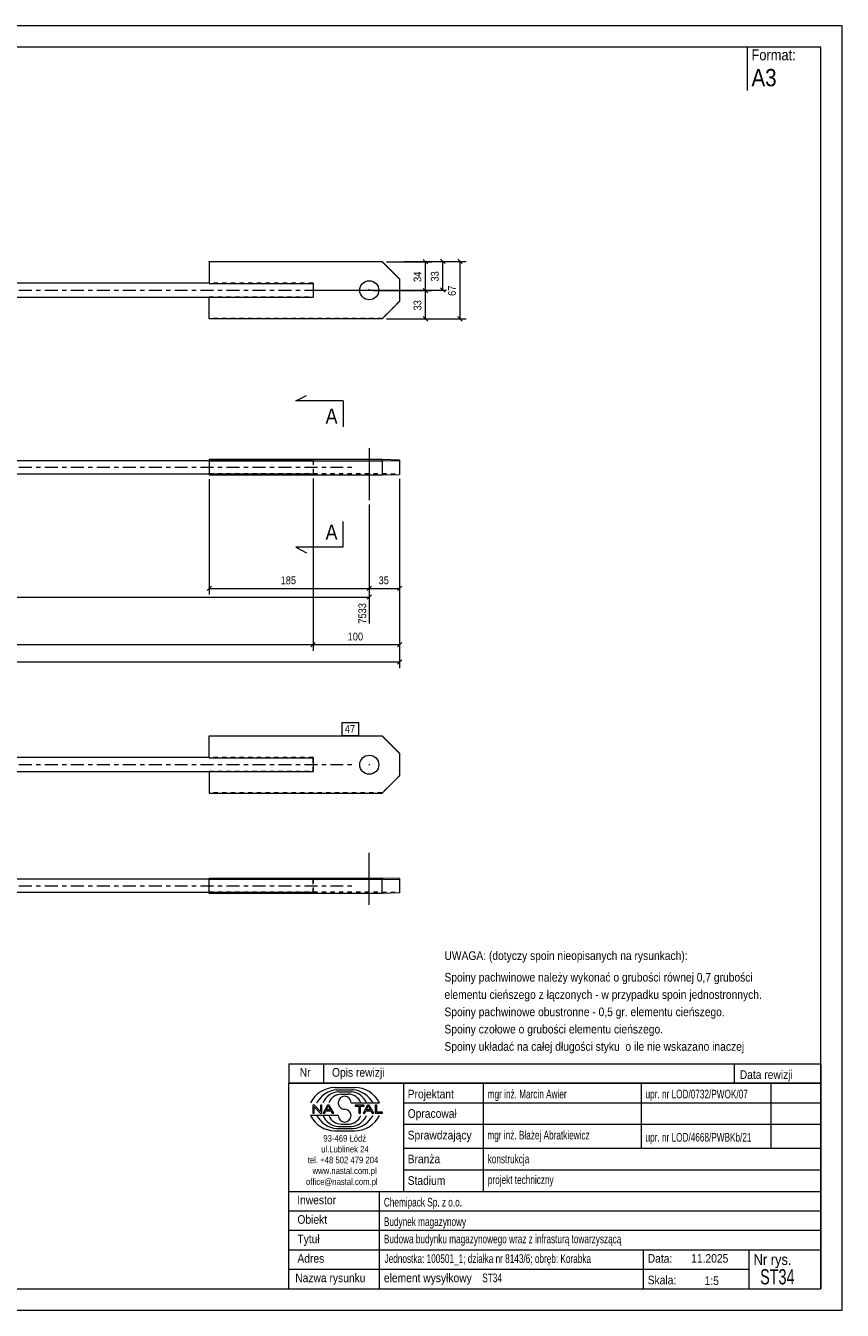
# Model space of a CAD drawing. Header units: millimetres. Extents: x 0 to 420, y 0 to 297.
# Tile 2 of 2: x 231 to 420, y 0 to 297. Entities that reach past the tile are written whole.
import ezdxf

# ---------------------------------------------------------------- set-up
doc = ezdxf.new("R2010")
doc.units = ezdxf.units.MM
for name, pattern in [('XKITLINE00', [0]), ('XKITLINE01', [4, 1, -1, 1, -1]), ('XKITLINE03', [6, 3, -1, 1, -1])]:
    doc.linetypes.add(name, pattern=pattern)
for name, color, linetype, lineweight in [('Arkusz rysunku', 3, 'Continuous', 0), ('Element', 2, 'Continuous', 0), ('Inny typ obiektu', 7, 'Continuous', 0), ('Przekrój', 7, 'Continuous', 0), ('Wymiar', 4, 'Continuous', 0), ('Znak elementu', 2, 'Continuous', 0), ('Śruba', 3, 'Continuous', 0)]:
    doc.layers.add(name, color=color, linetype=linetype, lineweight=lineweight)
doc.styles.add('ARIAL', font='ARIAL.TTF')

msp = doc.modelspace()

# ---------------------------------------------------------------- linework, layer by layer
at = {"layer": 'Arkusz rysunku', "linetype": 'XKITLINE00', "lineweight": 0}
for p, q in [((420, 297), (0, 297)), ((420, 297), (415, 297)), ((420, 0), (420, 297)), ((415, 292), (5, 292)), ((415, 5), (415, 292)), ((5, 5), (415, 5)), ((0, 0), (420, 0))]:
    msp.add_line(p, q, dxfattribs=at)
at = {"layer": 'Element', "linetype": 'XKITLINE00', "lineweight": 0}
for p, q in [((273.62, 242.42), (273.62, 242.5)), ((273.62, 242.5), (313.62, 242.5)), ((273.62, 242.42), (273.62, 237.43)), ((313.62, 242.42), (273.62, 242.42)), ((313.62, 242.5), (317.62, 238.5)), ((313.62, 242.42), (313.62, 242.5)), ((317.62, 238.42), (313.62, 242.42)), ((317.62, 238.5), (317.62, 238.42)), ((317.62, 238.42), (317.62, 233.23)), ((273.62, 237.46), (169.62, 237.46)), ((273.62, 237.43), (297.62, 237.43)), ((297.62, 237.43), (297.62, 234.23)), ((169.62, 234.26), (297.62, 234.26)), ((273.62, 234.23), (273.62, 234.26)), ((273.62, 234.23), (297.62, 234.23)), ((273.62, 229.23), (273.62, 234.23)), ((317.62, 233.23), (313.62, 229.23)), ((313.62, 229.23), (273.62, 229.23)), ((169.62, 196.51), (297.62, 196.51)), ((313.62, 196.67), (273.62, 196.67)), ((273.62, 196.67), (273.62, 196.55)), ((273.62, 196.55), (297.62, 196.55)), ((273.62, 196.55), (273.62, 196.51)), ((297.62, 196.48), (273.62, 196.48)), ((273.62, 196.48), (273.62, 196.36)), ((273.62, 196.36), (313.62, 196.36)), ((273.62, 196.36), (273.62, 193.16)), ((297.62, 196.55), (297.62, 196.48)), ((317.62, 196.58), (313.62, 196.67)), ((313.62, 196.36), (317.62, 196.45)), ((313.62, 196.36), (313.62, 193.16)), ((317.62, 196.45), (317.62, 196.58)), ((317.62, 196.45), (317.62, 193.25)), ((273.62, 193.31), (169.62, 193.31)), ((273.62, 193.16), (313.62, 193.16)), ((313.62, 193.16), (317.62, 193.25)), ((273.62, 127.74), (273.62, 132.81)), ((273.62, 132.81), (313.62, 132.81)), ((313.62, 132.74), (273.62, 132.74)), ((313.62, 132.74), (313.62, 132.81)), ((313.62, 132.81), (317.62, 128.82)), ((317.62, 128.74), (313.62, 132.74)), ((273.62, 127.78), (169.62, 127.78)), ((273.62, 127.74), (297.62, 127.74)), ((297.62, 127.74), (297.62, 124.54)), ((317.62, 128.82), (317.62, 123.54)), ((169.62, 124.58), (297.62, 124.58)), ((273.62, 124.58), (273.62, 119.54)), ((273.62, 124.54), (297.62, 124.54)), ((313.62, 119.54), (317.62, 123.54)), ((273.62, 119.54), (313.62, 119.54)), ((169.62, 99.76), (297.62, 99.76)), ((273.62, 99.92), (273.62, 99.8)), ((273.62, 99.92), (313.62, 99.92)), ((273.62, 99.76), (273.62, 99.8)), ((273.62, 99.8), (297.62, 99.8)), ((273.62, 96.4), (273.62, 99.72)), ((297.62, 99.72), (273.62, 99.72)), ((313.62, 99.6), (273.62, 99.6)), ((297.62, 99.8), (297.62, 99.72)), ((317.62, 99.82), (313.62, 99.92)), ((313.62, 99.6), (317.62, 99.7)), ((313.62, 96.4), (313.62, 99.6)), ((317.62, 99.82), (317.62, 96.5)), ((273.62, 96.56), (169.62, 96.56)), ((313.62, 96.4), (273.62, 96.4)), ((317.62, 96.5), (313.62, 96.4))]:
    msp.add_line(p, q, dxfattribs=at)
at = {"layer": 'Element', "linetype": 'XKITLINE01', "lineweight": 0}
for p, q in [((317.62, 238.5), (317.62, 238.5)), ((297.62, 237.5), (273.62, 237.5)), ((297.62, 237.46), (273.62, 237.46)), ((297.62, 237.43), (297.62, 237.5)), ((297.62, 237.46), (297.62, 234.26)), ((273.62, 234.3), (297.62, 234.3)), ((273.62, 234.3), (273.62, 234.26)), ((273.62, 234.26), (273.62, 234.3)), ((317.62, 233.3), (313.62, 229.3)), ((313.62, 229.3), (273.62, 229.3)), ((313.62, 229.23), (313.62, 229.3)), ((273.62, 196.67), (273.62, 196.55)), ((273.62, 196.51), (273.62, 196.36)), ((297.62, 196.55), (297.62, 193.28)), ((297.62, 196.51), (297.62, 193.31)), ((313.62, 196.36), (313.62, 196.67)), ((317.62, 196.58), (317.62, 196.45)), ((273.62, 193.47), (313.62, 193.47)), ((273.62, 193.35), (297.62, 193.35)), ((297.62, 193.31), (273.62, 193.31)), ((273.62, 193.28), (297.62, 193.28)), ((313.62, 193.47), (317.62, 193.38)), ((297.62, 127.82), (273.62, 127.82)), ((297.62, 127.78), (273.62, 127.78)), ((297.62, 127.82), (297.62, 127.74)), ((297.62, 127.74), (297.62, 127.82)), ((297.62, 124.58), (297.62, 127.78)), ((273.62, 124.62), (273.62, 124.58)), ((273.62, 124.58), (273.62, 124.62)), ((273.62, 124.62), (297.62, 124.62)), ((317.62, 123.62), (313.62, 119.62)), ((313.62, 119.62), (273.62, 119.62)), ((313.62, 119.54), (313.62, 119.62)), ((273.62, 99.72), (273.62, 99.92)), ((273.62, 99.72), (273.62, 99.76)), ((273.62, 99.6), (273.62, 99.72)), ((297.62, 99.76), (297.62, 96.56)), ((297.62, 96.52), (297.62, 99.72)), ((313.62, 99.92), (313.62, 99.6)), ((317.62, 99.7), (317.62, 99.82)), ((273.62, 96.6), (273.62, 96.72)), ((273.62, 96.72), (313.62, 96.72)), ((297.62, 96.6), (273.62, 96.6)), ((297.62, 96.56), (273.62, 96.56)), ((273.62, 96.4), (273.62, 96.52)), ((273.62, 96.52), (297.62, 96.52)), ((297.62, 96.52), (297.62, 96.6)), ((313.62, 96.72), (317.62, 96.62)), ((317.62, 96.62), (317.62, 96.5))]:
    msp.add_line(p, q, dxfattribs=at)
at = {"layer": 'Element', "linetype": 'XKITLINE03', "lineweight": 0}
for p, q in [((169.62, 235.86), (307.62, 235.86)), ((169.62, 194.91), (307.62, 194.91)), ((169.62, 126.18), (307.62, 126.18)), ((169.62, 98.16), (307.62, 98.16))]:
    msp.add_line(p, q, dxfattribs=at)
at = {"layer": 'Inny typ obiektu', "linetype": 'XKITLINE00', "lineweight": 0}
for p, q in [((398, 292), (398, 282)), ((292, 57), (292, 52.5)), ((292, 57), (415, 57)), ((300, 57), (300, 52.5)), ((395, 57), (395, 52.5)), ((415, 57), (415, 52.5)), ((415, 52.5), (292, 52.5)), ((292, 5), (292, 52.5)), ((292, 52.5), (415, 52.5)), ((302.62, 51.49), (307.23, 51.5)), ((303.07, 50.99), (306.86, 51)), ((303.46, 50.49), (306.45, 50.49)), ((318.5, 52.5), (318.5, 27.5)), ((337, 27.5), (337, 52.5)), ((373.5, 52.5), (373.5, 37.5)), ((403.5, 52.5), (403.5, 37.5)), ((415, 52.5), (415, 5)), ((304.2, 49.98), (305.73, 49.99)), ((306.42, 47.99), (312.98, 47.99)), ((318.5, 48), (415, 48)), ((303.43, 45.01), (297, 45.01)), ((297.93, 47.44), (297.57, 47.44)), ((297.57, 47.44), (297.57, 45.56)), ((297.57, 45.56), (297.9, 45.56)), ((297.9, 47.04), (299.29, 45.56)), ((297.9, 45.56), (297.9, 47.04)), ((299.31, 45.96), (297.93, 47.44)), ((299.29, 45.56), (299.65, 45.56)), ((299.65, 47.44), (299.31, 47.44)), ((299.31, 47.44), (299.31, 45.96)), ((299.65, 45.56), (299.65, 47.44)), ((300.96, 47.44), (299.94, 45.56)), ((299.94, 45.56), (300.31, 45.56)), ((300.31, 45.56), (300.61, 46.13)), ((300.61, 46.13), (301.71, 46.13)), ((300.71, 46.33), (301.14, 47.24)), ((301.6, 46.33), (300.71, 46.33)), ((301.33, 47.44), (300.96, 47.44)), ((301.14, 47.24), (301.6, 46.33)), ((302.41, 45.56), (301.33, 47.44)), ((301.71, 46.13), (302.02, 45.56)), ((302.02, 45.56), (302.41, 45.56)), ((309.43, 47.44), (307.34, 47.44)), ((307.34, 47.44), (307.34, 47.22)), ((307.34, 47.22), (308.21, 47.22)), ((308.21, 47.22), (308.21, 45.56)), ((308.21, 45.56), (308.56, 45.56)), ((308.56, 45.56), (308.56, 47.22)), ((308.56, 47.22), (309.43, 47.22)), ((310.21, 47.44), (309.2, 45.56)), ((309.2, 45.56), (309.57, 45.56)), ((309.43, 47.22), (309.43, 47.44)), ((309.57, 45.56), (309.86, 46.13)), ((309.86, 46.13), (310.96, 46.13)), ((309.96, 46.33), (310.39, 47.24)), ((310.86, 46.33), (309.96, 46.33)), ((310.59, 47.44), (310.21, 47.44)), ((310.4, 47.24), (310.39, 47.24)), ((310.4, 47.24), (310.86, 46.33)), ((311.67, 45.56), (310.59, 47.44)), ((310.96, 46.13), (311.27, 45.56)), ((311.27, 45.56), (311.67, 45.56)), ((312.36, 47.44), (312.01, 47.44)), ((312.01, 47.44), (312.01, 45.56)), ((312.01, 45.56), (313.66, 45.56)), ((312.36, 45.78), (312.36, 47.44)), ((313.66, 45.78), (312.36, 45.78)), ((313.66, 45.56), (313.66, 45.78)), ((303.07, 42.01), (306.86, 42)), ((303.46, 42.51), (306.45, 42.51)), ((304.2, 43.02), (305.73, 43.01)), ((318.5, 43), (415, 43)), ((302.62, 41.51), (307.23, 41.5)), ((318.5, 37.5), (415, 37.5)), ((318.5, 32.5), (415, 32.5)), ((292, 27.5), (415, 27.5)), ((313, 5), (313, 27.5)), ((292, 23), (415, 23)), ((292, 18.5), (415, 18.5)), ((292, 14), (415, 14)), ((374, 5), (374, 14)), ((398.5, 5), (398.5, 14)), ((292, 9.5), (398.5, 9.5)), ((292, 5), (415, 5))]:
    msp.add_line(p, q, dxfattribs=at)
for centre, radius, start, end in [((302.72, 45.08), 6.42, 90.8317, 153.0136), ((303.67, 45), 6.02, 95.7347, 150.2266), ((306.22, 46.41), 4.08, 22.7023, 86.7527), ((306.24, 44.98), 6.04, 29.8256, 84.1252), ((307.25, 45.07), 6.43, 27.0191, 90.199), ((303.7, 46.42), 4.07, 93.3428, 157.3393), ((304.33, 46.6), 3.38, 92.229, 155.8008), ((304.92, 47.99), 1.49, 0.0741, 179.9259), ((304.92, 47.99), 1.49, 179.9259, 270), ((305.59, 46.6), 3.39, 24.2351, 87.5913), ((302.72, 47.92), 6.42, 206.9864, 269.1683), ((303.67, 48), 6.02, 209.7734, 264.2653), ((303.7, 46.58), 4.07, 202.6607, 266.6572), ((304.33, 46.4), 3.38, 204.1992, 267.771), ((304.92, 45.01), 1.49, 180.0741, 359.9259), ((304.92, 45), 1.49, 0.0741, 90), ((305.59, 46.4), 3.39, 272.4087, 335.7649), ((306.22, 46.59), 4.08, 273.2473, 337.2977), ((306.24, 48.02), 6.04, 275.8748, 330.1744), ((307.25, 47.93), 6.43, 269.801, 332.9809)]:
    msp.add_arc(centre, radius, start, end, dxfattribs=at)
at = {"layer": 'Przekrój', "linetype": 'XKITLINE00', "lineweight": 0}
for p, q in [((293.62, 210.23), (296.12, 211.48)), ((298.62, 210.23), (293.62, 210.23)), ((304.62, 210.23), (298.62, 210.23)), ((304.62, 210.23), (304.62, 204.23)), ((304.62, 176.4), (304.62, 182.4)), ((293.62, 176.4), (296.12, 175.15)), ((298.62, 176.4), (293.62, 176.4)), ((304.62, 176.4), (298.62, 176.4))]:
    msp.add_line(p, q, dxfattribs=at)
at = {"layer": 'Wymiar', "linetype": 'XKITLINE00', "lineweight": 0}
for p, q in [((314.62, 242.42), (325.06, 242.42)), ((318.62, 242.5), (333.06, 242.5)), ((318.62, 242.5), (329.06, 242.5)), ((323.11, 242.93), (324.13, 241.91)), ((323.62, 235.76), (323.62, 242.42)), ((327.11, 243.01), (328.13, 241.99)), ((327.62, 235.86), (327.62, 242.5)), ((331.11, 243.01), (332.13, 241.99)), ((331.62, 229.23), (331.62, 242.5)), ((298.62, 235.86), (328.5, 235.86)), ((311.62, 235.76), (325.06, 235.76)), ((311.62, 235.76), (325.06, 235.76)), ((323.11, 236.27), (324.13, 235.25)), ((323.11, 236.27), (324.13, 235.25)), ((323.62, 229.23), (323.62, 235.76)), ((327.11, 236.37), (328.13, 235.36)), ((314.62, 229.23), (325.06, 229.23)), ((318.62, 229.23), (333.06, 229.23)), ((323.11, 229.74), (324.13, 228.72)), ((331.11, 229.74), (332.13, 228.72)), ((273.62, 192.16), (273.62, 165.47)), ((297.62, 192.31), (297.62, 152.47)), ((297.62, 192.31), (297.62, 152.47)), ((317.62, 192.25), (317.62, 148.47)), ((317.62, 192.25), (317.62, 152.47)), ((317.62, 192.25), (317.62, 165.47)), ((310.62, 186.32), (310.62, 158.75)), ((310.62, 186.32), (310.62, 165.47)), ((310.62, 186.32), (310.62, 165.47)), ((274.13, 167.42), (273.11, 166.41)), ((273.62, 166.91), (310.62, 166.91)), ((311.13, 167.42), (310.11, 166.41)), ((311.13, 167.42), (310.11, 166.41)), ((310.62, 166.91), (317.62, 166.91)), ((318.13, 167.42), (317.11, 166.41)), ((40.62, 164.91), (310.62, 164.91)), ((311.13, 165.42), (310.11, 164.41)), ((40.62, 153.91), (297.62, 153.91)), ((298.13, 154.42), (297.11, 153.41)), ((298.13, 154.42), (297.11, 153.41)), ((297.62, 153.91), (317.62, 153.91)), ((318.13, 154.42), (317.11, 153.41)), ((20.62, 149.91), (317.62, 149.91)), ((318.13, 150.42), (317.11, 149.41))]:
    msp.add_line(p, q, dxfattribs=at)
at = {"layer": 'Znak elementu', "linetype": 'XKITLINE00', "lineweight": 0}
for p, q in [((304.35, 135.91), (308.22, 135.91)), ((304.35, 132.91), (304.35, 135.91)), ((308.22, 132.91), (308.22, 135.91)), ((304.35, 132.91), (308.22, 132.91))]:
    msp.add_line(p, q, dxfattribs=at)
at = {"layer": 'Śruba', "linetype": 'XKITLINE00', "lineweight": 0}
for p, q in [((310.62, 235.76), (310.62, 236.05)), ((310.62, 199.31), (310.62, 187.32)), ((310.62, 126.28), (310.62, 126)), ((310.62, 93.76), (310.62, 105.76))]:
    msp.add_line(p, q, dxfattribs=at)
for centre in [(310.62, 235.83), (310.62, 126.14)]:
    msp.add_circle(centre, 2.2, dxfattribs=at)

# ---------------------------------------------------------------- texts
at = {"layer": 'Inny typ obiektu', "style": 'ARIAL'}
for s, height, width, p in [('Format:', 2.5, 0.85, (399, 289)), ('A3', 4, 0.85, (399, 283)), ('UWAGA: (dotyczy spoin nieopisanych na rysunkach):', 2, 0.85, (328, 81)), ('Spoiny pachwinowe należy wykonać o grubości równej 0,7 grubości', 2, 0.85, (328, 76)), ('elementu cieńszego z łączonych - w przypadku spoin jednostronnych.', 2, 0.85, (328, 72)), ('Spoiny pachwinowe obustronne - 0,5 gr. elementu cieńszego.', 2, 0.85, (328, 68)), ('Spoiny czołowe o grubości elementu cieńszego.', 2, 0.85, (328, 64)), ('Spoiny układać na całej długości styku  o ile nie wskazano inaczej', 2, 0.85, (328, 60)), ('Nr', 2, 0.85, (294.54, 54)), ('Opis rewizji', 2, 0.85, (302, 54)), ('Data rewizji', 2, 0.85, (396.28, 53.5)), ('Projektant', 2, 0.85, (319.5, 49)), ('mgr inż. Marcin Awier', 2, 0.68, (338, 49)), ('upr. nr LOD/0732/PWOK/07', 2, 0.68, (374.5, 49)), ('Opracował', 2, 0.85, (319.5, 44.5)), ('Sprawdzający', 2, 0.85, (319.5, 39.5)), ('mgr inż. Błażej Abratkiewicz', 2, 0.68, (337.94, 39.5)), ('93-469 Łódź', 1.5, 0.85, (300, 39)), ('upr. nr LOD/4668/PWBKb/21', 2, 0.68, (374.5, 39)), ('ul.Lublinek 24', 1.5, 0.85, (299.5, 36.5)), ('Branża', 2, 0.85, (319.5, 34)), ('konstrukcja', 2, 0.68, (338, 34)), ('tel. +48 502 479 204', 1.5, 0.85, (296.41, 34)), ('www.nastal.com.pl', 1.5, 0.85, (297.5, 31.5)), ('office@nastal.com.pl', 1.5, 0.85, (296, 29)), ('Stadium', 2, 0.85, (319.5, 29)), ('projekt techniczny', 2, 0.68, (338.04, 29.19)), ('Inwestor', 2, 0.85, (293.96, 24.5)), ('Chemipack Sp. z o.o.', 2, 0.68, (314, 24)), ('Obiekt', 2, 0.85, (294, 20)), ('Budynek magazynowy', 2, 0.68, (314, 19.5)), ('Tytuł', 2, 0.85, (294, 15.5)), ('Budowa budynku magazynowego wraz z infrasturą towarzyszącą', 2, 0.68, (314, 15.5)), ('Adres', 2, 0.85, (294, 11)), ('Jednostka: 100501_1; działka nr 8143/6; obręb: Korabka', 2, 0.68, (314.16, 10.96)), ('Data:', 2, 0.85, (375, 11)), ('11.2025', 2, 0.85, (385.06, 11)), ('Nr rys.', 2.5, 0.85, (399.5, 10.5)), ('ST34', 3.5, 0.68, (401, 6)), ('Nazwa rysunku', 2, 0.85, (293.5, 6.5)), ('element wysyłkowy', 2, 0.85, (314, 6.5)), ('ST34', 2, 0.68, (336.75, 6.5)), ('Skala:', 2, 0.85, (375, 6)), ('1:5', 2, 0.85, (388.16, 5.85))]:
    msp.add_text(s, height=height, dxfattribs=dict(at, width=width)).set_placement(p)
at = {"layer": 'Przekrój', "style": 'ARIAL', "width": 0.85}
for p in [(300.51, 204.98), (300.51, 178.15)]:
    msp.add_text('A', height=3.5, dxfattribs=at).set_placement(p)
at = {"layer": 'Wymiar', "style": 'ARIAL', "width": 0.85}
for s, p in [('34', (322.66, 237.76)), ('33', (326.66, 237.85)), ('67', (330.66, 234.53)), ('33', (322.66, 231.16)), ('7533', (309.9, 158.75))]:
    msp.add_text(s, height=1.8, rotation=90.0002, dxfattribs=at).set_placement(p)
for s, p in [('185', (290.12, 167.87)), ('35', (312.78, 167.87)), ('100', (305.62, 154.87))]:
    msp.add_text(s, height=1.8, dxfattribs=at).set_placement(p)
at = {"layer": 'Znak elementu', "style": 'ARIAL', "width": 0.85}
msp.add_text('47', height=1.8, dxfattribs=at).set_placement((304.95, 133.51))

doc.saveas('drawing.dxf')
